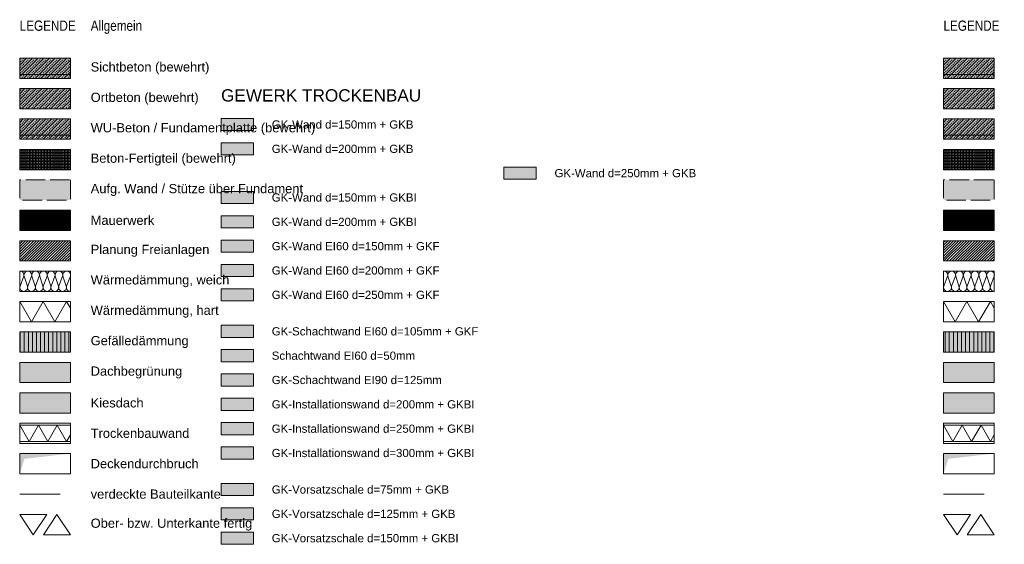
# Model space of a CAD drawing. Header units: metres. Extents: x -111 to 152, y -132 to 99.
# Tile 240 of 256: x 12 to 36, y -13 to -1. Entities that reach past the tile are written whole.
import ezdxf

# ---------------------------------------------------------------- set-up
doc = ezdxf.new("R2010")
doc.units = ezdxf.units.M
doc.linetypes.add('ACAD_ISO02W101', pattern=[0.6, 0.48, -0.12])
doc.linetypes.add('gestrichelt - 01', pattern=[2, 1, -1])
for name, color, linetype, lineweight in [('013_Beton und Stahlbetonarbeiten-320 Fundamente Aufg. Wände', 7, 'ACAD_ISO02W101', 9), ('_EG (2D)', 7, 'Continuous', 9), ('_Legende (2D)', 7, 'Continuous', 9), ('AV1-Durchbruch', 7, 'Continuous', 5), ('Keine', 7, 'Continuous', 9)]:
    doc.layers.add(name, color=color, linetype=linetype, lineweight=lineweight)
doc.layers.add('021_DA-Gründach', color=7, linetype='Continuous', lineweight=13, true_color=0x555555)
doc.layers.add('021_DA-Kiesschüttung', color=7, linetype='Continuous', lineweight=13, true_color=0x777777)
doc.styles.add('Arial', font='arial.ttf')
doc.styles.add('Arial Narrow', font='ARIALN.TTF')
pattern_1 = [(45, (0, 0), (0.07071068, -0.07071068), [0.025, -0.025])]
pattern_2 = [(-135, (0.03106, -0.03313), (0.07071068, -0.07071068), [])]
pattern_3 = [(-90, (0, 0), (0.0375, 0), [])]
pattern_4 = [(0, (0, 0), (2e-18, -0.0375), [])]
pattern_5 = [(45, (0, 0), (0.01767767, -0.01767767), [])]
pattern_6 = [(90, (0, 0), (0.1, 0), [])]
pattern_7 = [(-135, (0, 0), (0.03314563, -0.03314563), [])]

# ---------------------------------------------------------------- blocks, each defined once
blk = doc.blocks.new('EG (2D)')
at = {"layer": 'Keine', "linetype": 'Continuous', "lineweight": 0, "transparency": 33554585}
for color, points in [(74, [(16.65, -3.2868), (16.65, -2.9868), (17.45, -2.9868), (17.45, -3.2868)]), (78, [(16.65, -3.8868), (16.65, -3.5868), (17.45, -3.5868), (17.45, -3.8868)]), (127, [(23.6183, -4.4868), (23.6183, -4.1868), (24.4183, -4.1868), (24.4183, -4.4868)]), (142, [(16.65, -5.0868), (16.65, -4.7868), (17.45, -4.7868), (17.45, -5.0868)]), (73, [(16.65, -5.6868), (16.65, -5.3868), (17.45, -5.3868), (17.45, -5.6868)]), (1, [(16.65, -6.2868), (16.65, -5.9868), (17.45, -5.9868), (17.45, -6.2868)]), (12, [(16.65, -6.8868), (16.65, -6.5868), (17.45, -6.5868), (17.45, -6.8868)]), (14, [(16.65, -7.4868), (16.65, -7.1868), (17.45, -7.1868), (17.45, -7.4868)]), (21, [(17.45, -8.0868), (17.45, -8.3868), (16.65, -8.3868), (16.65, -8.0868)]), (32, [(17.45, -8.6868), (17.45, -8.9868), (16.65, -8.9868), (16.65, -8.6868)]), (42, [(16.65, -10.1868), (16.65, -9.8868), (17.45, -9.8868), (17.45, -10.1868)]), (42, [(16.65, -10.7868), (16.65, -10.4868), (17.45, -10.4868), (17.45, -10.7868)]), (40, [(17.45, -11.0868), (17.45, -11.3868), (16.65, -11.3868), (16.65, -11.0868)]), (254, [(16.65, -12.2868), (16.65, -11.9868), (17.45, -11.9868), (17.45, -12.2868)]), (143, [(16.65, -12.8868), (16.65, -12.5868), (17.45, -12.5868), (17.45, -12.8868)]), (155, [(16.65, -13.4868), (16.65, -13.1868), (17.45, -13.1868), (17.45, -13.4868)])]:
    blk.add_hatch(color=color, dxfattribs=at).paths.add_polyline_path(points)
at = {"layer": 'Keine', "linetype": 'Continuous', "lineweight": 0, "true_color": 0xe93000, "transparency": 33554585}
blk.add_hatch(color=20, dxfattribs=at).paths.add_polyline_path([(17.45, -9.2868), (17.45, -9.5868), (16.65, -9.5868), (16.65, -9.2868)])
at = {"layer": 'Keine', "color": 7, "linetype": 'Continuous', "lineweight": 9, "transparency": 33554687, "flags": 128}
for points in [[(16.65, -3.2868), (16.65, -2.9868), (17.45, -2.9868), (17.45, -3.2868)], [(16.65, -3.8868), (16.65, -3.5868), (17.45, -3.5868), (17.45, -3.8868)], [(23.6183, -4.4868), (23.6183, -4.1868), (24.4183, -4.1868), (24.4183, -4.4868)], [(16.65, -5.0868), (16.65, -4.7868), (17.45, -4.7868), (17.45, -5.0868)], [(16.65, -5.6868), (16.65, -5.3868), (17.45, -5.3868), (17.45, -5.6868)], [(16.65, -6.2868), (16.65, -5.9868), (17.45, -5.9868), (17.45, -6.2868)], [(16.65, -6.8868), (16.65, -6.5868), (17.45, -6.5868), (17.45, -6.8868)], [(16.65, -7.4868), (16.65, -7.1868), (17.45, -7.1868), (17.45, -7.4868)], [(17.45, -8.0868), (17.45, -8.3868), (16.65, -8.3868), (16.65, -8.0868)], [(17.45, -8.6868), (17.45, -8.9868), (16.65, -8.9868), (16.65, -8.6868)], [(17.45, -9.2868), (17.45, -9.5868), (16.65, -9.5868), (16.65, -9.2868)], [(16.65, -10.1868), (16.65, -9.8868), (17.45, -9.8868), (17.45, -10.1868)], [(16.65, -10.7868), (16.65, -10.4868), (17.45, -10.4868), (17.45, -10.7868)], [(17.45, -11.0868), (17.45, -11.3868), (16.65, -11.3868), (16.65, -11.0868)], [(16.65, -12.2868), (16.65, -11.9868), (17.45, -11.9868), (17.45, -12.2868)], [(16.65, -12.8868), (16.65, -12.5868), (17.45, -12.5868), (17.45, -12.8868)], [(16.65, -13.4868), (16.65, -13.1868), (17.45, -13.1868), (17.45, -13.4868)]]:
    blk.add_lwpolyline(points, close=True, dxfattribs=at)
at = {"layer": 'Keine', "color": 7, "insert": (16.65, -2.5731), "char_height": 0.302617, "attachment_point": 7, "line_spacing_factor": 0.967718, "style": 'Arial'}
blk.add_mtext('GEWERK TROCKENBAU ', dxfattribs=at)
at = {"layer": 'Keine', "color": 7, "transparency": 33554687, "char_height": 0.201745, "attachment_point": 4, "line_spacing_factor": 0.969122, "style": 'Arial'}
for s, insert in [('GK-Wand d=150mm + GKB', (17.9, -3.1368)), ('GK-Wand d=200mm + GKB', (17.9, -3.7368)), ('GK-Wand d=250mm + GKB', (24.8683, -4.3368)), ('GK-Wand d=150mm + GKBI', (17.9, -4.9368)), ('GK-Wand d=200mm + GKBI', (17.9, -5.5368)), ('GK-Wand {\\C1;EI60} d=150mm + GKF', (17.9, -6.1368)), ('GK-Wand {\\C1;EI60} d=200mm + GKF', (17.9, -6.7368)), ('GK-Wand {\\C1;EI60} d=250mm + GKF', (17.9, -7.3368)), ('GK-Schachtwand {\\C1;EI60} d=105mm + GKF', (17.9, -8.2368)), ('Schachtwand {\\C1;EI60} d=50mm', (17.9, -8.8368)), ('GK-Schachtwand {\\C1;EI90} d=125mm', (17.9, -9.4368)), ('GK-Installationswand d=200mm + GKBI', (17.9, -10.0368)), ('GK-Installationswand d=250mm + GKBI ', (17.9, -10.6368)), ('GK-Installationswand d=300mm + GKBI', (17.9, -11.2368)), ('GK-Vorsatzschale d=75mm + GKB', (17.9, -12.1368)), ('GK-Vorsatzschale d=125mm + GKB', (17.9, -12.7368)), ('GK-Vorsatzschale d=150mm + GKBI', (17.9, -13.3368))]:
    blk.add_mtext(s, dxfattribs=dict(at, insert=insert))
blk = doc.blocks.new('Group-737')
at = {"layer": 'Keine', "color": 253, "linetype": 'Continuous', "lineweight": 9, "transparency": 33554687, "flags": 128}
for points in [[(-103.351, 16.222, -0.324435), (-103.385, 16.115, -0.324435), (-103.498, 16.115, -0.324435), (-103.533, 16.222), (-103.44, 16.472, 0.324488), (-103.475, 16.579, 0.324488), (-103.588, 16.579, 0.324488), (-103.622, 16.472), (-103.542, 16.222, -0.324435), (-103.577, 16.115, -0.324435), (-103.689, 16.115, -0.324435), (-103.724, 16.222), (-103.632, 16.472, 0.54007), (-103.732, 16.597)], [(-103.724, 16.222, 1.372583), (-103.542, 16.222), (-103.622, 16.472, -1.372995), (-103.44, 16.472), (-103.533, 16.222, 1.372583), (-103.351, 16.222), (-103.431, 16.472, -1.372995), (-103.249, 16.472), (-103.341, 16.222, 1.372583), (-103.159, 16.222), (-103.239, 16.472, -1.372995), (-103.057, 16.472), (-103.15, 16.222, 1.372583), (-102.968, 16.222), (-103.048, 16.472, -1.372995), (-102.866, 16.472), (-102.958, 16.222, 1.372583), (-102.776, 16.222), (-102.856, 16.472, -1.372995), (-102.674, 16.472)], [(-103.15, 16.222, 0.324435), (-103.115, 16.115, 0.324435), (-103.002, 16.115, 0.324435), (-102.968, 16.222), (-103.048, 16.472, -0.324488), (-103.013, 16.579, -0.324488), (-102.901, 16.579, -0.324488), (-102.866, 16.472), (-102.958, 16.222, 0.324435), (-102.923, 16.115, 0.324435), (-102.811, 16.115, 0.324435), (-102.776, 16.222), (-102.856, 16.472, -0.324488), (-102.821, 16.579, -0.324488), (-102.709, 16.579, -0.324488), (-102.674, 16.472), (-102.767, 16.222, 0.324435), (-102.732, 16.115, 0.324435), (-102.619, 16.115, 0.324435), (-102.584, 16.222), (-102.665, 16.472, -0.269436), (-102.644, 16.566, -0.269436), (-102.553, 16.595, -0.269436), (-102.482, 16.529)], [(-102.482, 16.529, -0.14867), (-102.482, 16.473)], [(-102.482, 16.473, -0.004159), (-102.483, 16.472), (-102.575, 16.222, 0.514712), (-102.482, 16.097)], [(-103.732, 16.217, -0.131588), (-103.732, 16.168)]]:
    blk.add_lwpolyline(points, format="xyb", dxfattribs=at)
blk = doc.blocks.new('Group-738')
at = {"layer": 'Keine', "color": 7, "transparency": 33554687}
blk.add_blockref('Group-737', (0, 0), dxfattribs=at)
blk = doc.blocks.new('Parametric Object-80')
at = {"layer": 'Keine', "color": 7, "transparency": 33554687}
blk.add_blockref('Group-738', (0, 0), dxfattribs=at)
at = {"layer": 'Keine', "color": 0, "flags": 1}
for tag in ['IFC_UUID', 'instanceID', 'prm0_name', 'prm0_type', 'prm0_value', 'prm1_name', 'prm1_type', 'prm1_value', 'prm2_name', 'prm2_type', 'prm2_value', 'prm3_name', 'prm3_type', 'prm3_value', 'prm4_name', 'prm4_type', 'prm4_value', 'prm5_name', 'prm5_type', 'prm5_value', 'prm6_name', 'prm6_type', 'prm6_value']:
    blk.add_attdef(tag, (11.673, -7.273), '', height=0.00018, dxfattribs=at)
blk = doc.blocks.new('Group-740')
at = {"layer": 'Keine', "color": 253, "linetype": 'Continuous', "lineweight": 9, "transparency": 33554687, "flags": 128}
blk.add_lwpolyline([(-103.732, 16.497), (-103.501, 16.097), (-103.27, 16.497), (-103.039, 16.097), (-102.808, 16.497), (-102.578, 16.097), (-102.482, 16.262)], dxfattribs=at)
blk = doc.blocks.new('Group-741')
at = {"layer": 'Keine', "color": 7, "transparency": 33554687}
blk.add_blockref('Group-740', (0, 0), dxfattribs=at)
blk = doc.blocks.new('Parametric Object-81')
at = {"layer": 'Keine', "color": 7, "transparency": 33554687}
blk.add_blockref('Group-741', (0, 0), dxfattribs=at)
at = {"layer": 'Keine', "color": 0, "flags": 1}
for tag in ['IFC_UUID', 'instanceID', 'prm0_name', 'prm0_type', 'prm0_value', 'prm1_name', 'prm1_type', 'prm1_value', 'prm2_name', 'prm2_type', 'prm2_value', 'prm3_name', 'prm3_type', 'prm3_value', 'prm4_name', 'prm4_type', 'prm4_value', 'prm5_name', 'prm5_type', 'prm5_value', 'prm6_name', 'prm6_type', 'prm6_value']:
    blk.add_attdef(tag, (11.687, -10.95), '', height=0.00018, dxfattribs=at)
blk = doc.blocks.new('Group-742')
at = {"layer": 'Keine', "color": 7, "linetype": 'Continuous', "lineweight": 9, "transparency": 33554687, "flags": 128}
for points in [[(11.687, -12.75), (12.02, -13.25), (12.353, -12.75)], [(12.27, -13.25), (12.603, -12.75), (12.937, -13.25)]]:
    blk.add_lwpolyline(points, close=True, dxfattribs=at)
blk = doc.blocks.new('Group-747')
at = {"layer": 'Keine', "color": 253, "linetype": 'Continuous', "lineweight": 9, "transparency": 33554687, "flags": 128}
blk.add_lwpolyline([(-103.732, 16.597), (-103.444, 16.097), (-103.155, 16.597), (-102.866, 16.097), (-102.578, 16.597), (-102.482, 16.432)], dxfattribs=at)
blk = doc.blocks.new('Group-748')
at = {"layer": 'Keine', "color": 7, "transparency": 33554687}
blk.add_blockref('Group-747', (0, 0), dxfattribs=at)
blk = doc.blocks.new('Parametric Object-82')
at = {"layer": 'Keine', "color": 7, "transparency": 33554687}
blk.add_blockref('Group-748', (0, 0), dxfattribs=at)
at = {"layer": 'Keine', "color": 0, "flags": 1}
for tag in ['IFC_UUID', 'instanceID', 'prm0_name', 'prm0_type', 'prm0_value', 'prm1_name', 'prm1_type', 'prm1_value', 'prm2_name', 'prm2_type', 'prm2_value', 'prm3_name', 'prm3_type', 'prm3_value', 'prm4_name', 'prm4_type', 'prm4_value', 'prm5_name', 'prm5_type', 'prm5_value', 'prm6_name', 'prm6_type', 'prm6_value']:
    blk.add_attdef(tag, (11.687, -8), '', height=0.00018, dxfattribs=at)
blk = doc.blocks.new('Group-786')
at = {"layer": 'Keine', "color": 253, "linetype": 'Continuous', "lineweight": 9, "transparency": 33554687, "flags": 128}
for points in [[(-103.351, 16.222, -0.324435), (-103.385, 16.115, -0.324435), (-103.498, 16.115, -0.324435), (-103.533, 16.222), (-103.44, 16.472, 0.324488), (-103.475, 16.579, 0.324488), (-103.588, 16.579, 0.324488), (-103.622, 16.472), (-103.542, 16.222, -0.324435), (-103.577, 16.115, -0.324435), (-103.689, 16.115, -0.324435), (-103.724, 16.222), (-103.632, 16.472, 0.54007), (-103.732, 16.597)], [(-103.724, 16.222, 1.372583), (-103.542, 16.222), (-103.622, 16.472, -1.372995), (-103.44, 16.472), (-103.533, 16.222, 1.372583), (-103.351, 16.222), (-103.431, 16.472, -1.372995), (-103.249, 16.472), (-103.341, 16.222, 1.372583), (-103.159, 16.222), (-103.239, 16.472, -1.372995), (-103.057, 16.472), (-103.15, 16.222, 1.372583), (-102.968, 16.222), (-103.048, 16.472, -1.372995), (-102.866, 16.472), (-102.958, 16.222, 1.372583), (-102.776, 16.222), (-102.856, 16.472, -1.372995), (-102.674, 16.472)], [(-103.15, 16.222, 0.324435), (-103.115, 16.115, 0.324435), (-103.002, 16.115, 0.324435), (-102.968, 16.222), (-103.048, 16.472, -0.324488), (-103.013, 16.579, -0.324488), (-102.901, 16.579, -0.324488), (-102.866, 16.472), (-102.958, 16.222, 0.324435), (-102.923, 16.115, 0.324435), (-102.811, 16.115, 0.324435), (-102.776, 16.222), (-102.856, 16.472, -0.324488), (-102.821, 16.579, -0.324488), (-102.709, 16.579, -0.324488), (-102.674, 16.472), (-102.767, 16.222, 0.324435), (-102.732, 16.115, 0.324435), (-102.619, 16.115, 0.324435), (-102.584, 16.222), (-102.665, 16.472, -0.269436), (-102.644, 16.566, -0.269436), (-102.553, 16.595, -0.269436), (-102.482, 16.529)], [(-102.482, 16.529, -0.14867), (-102.482, 16.473)], [(-102.482, 16.473, -0.004159), (-102.483, 16.472), (-102.575, 16.222, 0.514712), (-102.482, 16.097)], [(-103.732, 16.217, -0.131588), (-103.732, 16.168)]]:
    blk.add_lwpolyline(points, format="xyb", dxfattribs=at)
blk = doc.blocks.new('Group-787')
at = {"layer": 'Keine', "color": 7, "transparency": 33554687}
blk.add_blockref('Group-786', (0, 0), dxfattribs=at)
blk = doc.blocks.new('Parametric Object-86')
at = {"layer": 'Keine', "color": 7, "transparency": 33554687}
blk.add_blockref('Group-787', (0, 0), dxfattribs=at)
at = {"layer": 'Keine', "color": 0, "flags": 1}
for tag in ['IFC_UUID', 'instanceID', 'prm0_name', 'prm0_type', 'prm0_value', 'prm1_name', 'prm1_type', 'prm1_value', 'prm2_name', 'prm2_type', 'prm2_value', 'prm3_name', 'prm3_type', 'prm3_value', 'prm4_name', 'prm4_type', 'prm4_value', 'prm5_name', 'prm5_type', 'prm5_value', 'prm6_name', 'prm6_type', 'prm6_value']:
    blk.add_attdef(tag, (34.444, -7.273), '', height=0.00018, dxfattribs=at)
blk = doc.blocks.new('Group-789')
at = {"layer": 'Keine', "color": 253, "linetype": 'Continuous', "lineweight": 9, "transparency": 33554687, "flags": 128}
blk.add_lwpolyline([(-103.732, 16.497), (-103.501, 16.097), (-103.27, 16.497), (-103.039, 16.097), (-102.808, 16.497), (-102.578, 16.097), (-102.482, 16.262)], dxfattribs=at)
blk = doc.blocks.new('Group-790')
at = {"layer": 'Keine', "color": 7, "transparency": 33554687}
blk.add_blockref('Group-789', (0, 0), dxfattribs=at)
blk = doc.blocks.new('Parametric Object-87')
at = {"layer": 'Keine', "color": 7, "transparency": 33554687}
blk.add_blockref('Group-790', (0, 0), dxfattribs=at)
at = {"layer": 'Keine', "color": 0, "flags": 1}
for tag in ['IFC_UUID', 'instanceID', 'prm0_name', 'prm0_type', 'prm0_value', 'prm1_name', 'prm1_type', 'prm1_value', 'prm2_name', 'prm2_type', 'prm2_value', 'prm3_name', 'prm3_type', 'prm3_value', 'prm4_name', 'prm4_type', 'prm4_value', 'prm5_name', 'prm5_type', 'prm5_value', 'prm6_name', 'prm6_type', 'prm6_value']:
    blk.add_attdef(tag, (34.457, -10.95), '', height=0.00018, dxfattribs=at)
blk = doc.blocks.new('Group-791')
at = {"layer": 'Keine', "color": 7, "linetype": 'Continuous', "lineweight": 9, "transparency": 33554687, "flags": 128}
for points in [[(34.457, -12.75), (34.79, -13.25), (35.124, -12.75)], [(35.04, -13.25), (35.374, -12.75), (35.707, -13.25)]]:
    blk.add_lwpolyline(points, close=True, dxfattribs=at)
blk = doc.blocks.new('Group-796')
at = {"layer": 'Keine', "color": 253, "linetype": 'Continuous', "lineweight": 9, "transparency": 33554687, "flags": 128}
blk.add_lwpolyline([(-103.732, 16.597), (-103.444, 16.097), (-103.155, 16.597), (-102.866, 16.097), (-102.578, 16.597), (-102.482, 16.432)], dxfattribs=at)
blk = doc.blocks.new('Group-797')
at = {"layer": 'Keine', "color": 7, "transparency": 33554687}
blk.add_blockref('Group-796', (0, 0), dxfattribs=at)
blk = doc.blocks.new('Parametric Object-88')
at = {"layer": 'Keine', "color": 7, "transparency": 33554687}
blk.add_blockref('Group-797', (0, 0), dxfattribs=at)
at = {"layer": 'Keine', "color": 0, "flags": 1}
for tag in ['IFC_UUID', 'instanceID', 'prm0_name', 'prm0_type', 'prm0_value', 'prm1_name', 'prm1_type', 'prm1_value', 'prm2_name', 'prm2_type', 'prm2_value', 'prm3_name', 'prm3_type', 'prm3_value', 'prm4_name', 'prm4_type', 'prm4_value', 'prm5_name', 'prm5_type', 'prm5_value', 'prm6_name', 'prm6_type', 'prm6_value']:
    blk.add_attdef(tag, (34.457, -8), '', height=0.00018, dxfattribs=at)
blk = doc.blocks.new('Legende (2D)')
at = {"layer": '013_Beton und Stahlbetonarbeiten-320 Fundamente Aufg. Wände', "linetype": 'Continuous', "lineweight": 0, "transparency": 33554470}
for points in [[(12.9367, -4.5), (12.9367, -5), (11.6867, -5), (11.6867, -4.5)], [(35.70694, -4.5), (35.70694, -5), (34.45694, -5), (34.45694, -4.5)]]:
    blk.add_hatch(color=96, dxfattribs=at).paths.add_polyline_path(points)
at = {"layer": '021_DA-Gründach', "linetype": 'Continuous', "lineweight": 0}
for points in [[(11.6867, -9), (12.9367, -9), (12.9367, -9.5), (11.6867, -9.5)], [(34.45694, -9), (35.70694, -9), (35.70694, -9.5), (34.45694, -9.5)]]:
    blk.add_hatch(color=71, dxfattribs=at).paths.add_polyline_path(points)
at = {"layer": '021_DA-Kiesschüttung', "linetype": 'Continuous', "lineweight": 0}
for points in [[(11.6867, -9.75), (12.9367, -9.75), (12.9367, -10.25), (11.6867, -10.25)], [(34.45694, -9.75), (35.70694, -9.75), (35.70694, -10.25), (34.45694, -10.25)]]:
    blk.add_hatch(color=255, dxfattribs=at).paths.add_polyline_path(points)
at = {"layer": 'Keine', "linetype": 'Continuous', "lineweight": 0, "true_color": 0xc0c0c0, "transparency": 33554687}
for points in [[(11.6867, -1.5), (12.9367, -1.5), (12.9367, -2), (11.6867, -2)], [(34.45694, -1.5), (35.70694, -1.5), (35.70694, -2), (34.45694, -2)], [(11.6867, -2.25), (12.9367, -2.25), (12.9367, -2.75), (11.6867, -2.75)], [(34.45694, -2.25), (35.70694, -2.25), (35.70694, -2.75), (34.45694, -2.75)], [(11.6867, -3), (12.9367, -3), (12.9367, -3.5), (11.6867, -3.5)], [(34.45694, -3), (35.70694, -3), (35.70694, -3.5), (34.45694, -3.5)]]:
    blk.add_hatch(color=9, dxfattribs=at).paths.add_polyline_path(points)
at = {"layer": 'Keine', "linetype": 'Continuous', "lineweight": 13, "transparency": 33554687}
h = blk.add_hatch(dxfattribs=at)
h.set_pattern_fill('Stahlbeton', color=251, style=0, pattern_type=2)
h.set_pattern_definition(pattern_1)
h.paths.add_polyline_path([(11.6867, -1.5), (12.9367, -1.5), (12.9367, -2), (11.6867, -2)])
h = blk.add_hatch(dxfattribs=at)
h.set_pattern_fill('Stahlbeton-1', color=251, style=0, pattern_type=2)
h.set_pattern_definition(pattern_2)
h.paths.add_polyline_path([(11.6867, -1.5), (12.9367, -1.5), (12.9367, -2), (11.6867, -2)])
h = blk.add_hatch(dxfattribs=at)
h.set_pattern_fill('Stahlbeton', color=251, style=0, pattern_type=2)
h.set_pattern_definition(pattern_1)
h.paths.add_polyline_path([(34.45694, -1.5), (35.70694, -1.5), (35.70694, -2), (34.45694, -2)])
h = blk.add_hatch(dxfattribs=at)
h.set_pattern_fill('Stahlbeton-1', color=251, style=0, pattern_type=2)
h.set_pattern_definition(pattern_2)
h.paths.add_polyline_path([(34.45694, -1.5), (35.70694, -1.5), (35.70694, -2), (34.45694, -2)])
at = {"layer": 'Keine', "linetype": 'Continuous', "lineweight": 0, "transparency": 33554559}
for color, points in [(30, [(11.6867, -1.9), (12.9367, -1.9), (12.9367, -2), (11.6867, -2)]), (30, [(34.45694, -1.9), (35.70694, -1.9), (35.70694, -2), (34.45694, -2)]), (254, [(11.6867, -8.25), (12.9367, -8.25), (12.9367, -8.75), (11.6867, -8.75)]), (254, [(34.45694, -8.25), (35.70694, -8.25), (35.70694, -8.75), (34.45694, -8.75)])]:
    blk.add_hatch(color=color, dxfattribs=at).paths.add_polyline_path(points)
at = {"layer": 'Keine', "linetype": 'Continuous', "lineweight": 13, "transparency": 33554687}
h = blk.add_hatch(dxfattribs=at)
h.set_pattern_fill('Stahlbeton', color=251, style=0, pattern_type=2)
h.set_pattern_definition(pattern_1)
h.paths.add_polyline_path([(11.6867, -2.25), (12.9367, -2.25), (12.9367, -2.75), (11.6867, -2.75)])
h = blk.add_hatch(dxfattribs=at)
h.set_pattern_fill('Stahlbeton-1', color=251, style=0, pattern_type=2)
h.set_pattern_definition(pattern_2)
h.paths.add_polyline_path([(11.6867, -2.25), (12.9367, -2.25), (12.9367, -2.75), (11.6867, -2.75)])
h = blk.add_hatch(dxfattribs=at)
h.set_pattern_fill('Stahlbeton', color=251, style=0, pattern_type=2)
h.set_pattern_definition(pattern_1)
h.paths.add_polyline_path([(34.45694, -2.25), (35.70694, -2.25), (35.70694, -2.75), (34.45694, -2.75)])
h = blk.add_hatch(dxfattribs=at)
h.set_pattern_fill('Stahlbeton-1', color=251, style=0, pattern_type=2)
h.set_pattern_definition(pattern_2)
h.paths.add_polyline_path([(34.45694, -2.25), (35.70694, -2.25), (35.70694, -2.75), (34.45694, -2.75)])
h = blk.add_hatch(dxfattribs=at)
h.set_pattern_fill('Stahlbeton', color=251, style=0, pattern_type=2)
h.set_pattern_definition(pattern_1)
h.paths.add_polyline_path([(11.6867, -3), (12.9367, -3), (12.9367, -3.5), (11.6867, -3.5)])
h = blk.add_hatch(dxfattribs=at)
h.set_pattern_fill('Stahlbeton-1', color=251, style=0, pattern_type=2)
h.set_pattern_definition(pattern_2)
h.paths.add_polyline_path([(11.6867, -3), (12.9367, -3), (12.9367, -3.5), (11.6867, -3.5)])
h = blk.add_hatch(dxfattribs=at)
h.set_pattern_fill('Stahlbeton', color=251, style=0, pattern_type=2)
h.set_pattern_definition(pattern_1)
h.paths.add_polyline_path([(34.45694, -3), (35.70694, -3), (35.70694, -3.5), (34.45694, -3.5)])
h = blk.add_hatch(dxfattribs=at)
h.set_pattern_fill('Stahlbeton-1', color=251, style=0, pattern_type=2)
h.set_pattern_definition(pattern_2)
h.paths.add_polyline_path([(34.45694, -3), (35.70694, -3), (35.70694, -3.5), (34.45694, -3.5)])
at = {"layer": 'Keine', "linetype": 'Continuous', "lineweight": 0, "true_color": 0x0000ff, "transparency": 33554495}
for points in [[(11.6867, -3.4), (12.9367, -3.4), (12.9367, -3.5), (11.6867, -3.5)], [(34.45694, -3.4), (35.70694, -3.4), (35.70694, -3.5), (34.45694, -3.5)]]:
    blk.add_hatch(color=5, dxfattribs=at).paths.add_polyline_path(points)
at = {"layer": 'Keine', "linetype": 'Continuous', "lineweight": 0, "transparency": 33554687}
for points in [[(11.6867, -3.75), (12.9367, -3.75), (12.9367, -4.25), (11.6867, -4.25)], [(34.45694, -3.75), (35.70694, -3.75), (35.70694, -4.25), (34.45694, -4.25)]]:
    blk.add_hatch(color=9, dxfattribs=at).paths.add_polyline_path(points)
at = {"layer": 'Keine', "linetype": 'Continuous', "lineweight": 9, "transparency": 33554687}
h = blk.add_hatch(dxfattribs=at)
h.set_pattern_fill('Stahlbetonfertigteil', color=8, style=0, pattern_type=2)
h.set_pattern_definition(pattern_3)
h.paths.add_polyline_path([(11.6867, -3.75), (12.9367, -3.75), (12.9367, -4.25), (11.6867, -4.25)])
at = {"layer": 'Keine', "linetype": 'Continuous', "lineweight": 13, "transparency": 33554687}
h = blk.add_hatch(dxfattribs=at)
h.set_pattern_fill('Stahlbetonfertigteil-1', color=8, style=0, pattern_type=2)
h.set_pattern_definition(pattern_4)
h.paths.add_polyline_path([(11.6867, -3.75), (12.9367, -3.75), (12.9367, -4.25), (11.6867, -4.25)])
at = {"layer": 'Keine', "linetype": 'Continuous', "lineweight": 9, "transparency": 33554687}
h = blk.add_hatch(dxfattribs=at)
h.set_pattern_fill('Stahlbetonfertigteil', color=8, style=0, pattern_type=2)
h.set_pattern_definition(pattern_3)
h.paths.add_polyline_path([(34.45694, -3.75), (35.70694, -3.75), (35.70694, -4.25), (34.45694, -4.25)])
at = {"layer": 'Keine', "linetype": 'Continuous', "lineweight": 13, "transparency": 33554687}
h = blk.add_hatch(dxfattribs=at)
h.set_pattern_fill('Stahlbetonfertigteil-1', color=8, style=0, pattern_type=2)
h.set_pattern_definition(pattern_4)
h.paths.add_polyline_path([(34.45694, -3.75), (35.70694, -3.75), (35.70694, -4.25), (34.45694, -4.25)])
at = {"layer": 'Keine', "linetype": 'Continuous', "lineweight": 0, "true_color": 0xd19783, "transparency": 33554687}
for points in [[(11.6867, -5.75), (11.6867, -5.25), (12.9367, -5.25), (12.9367, -5.75)], [(34.45694, -5.75), (34.45694, -5.25), (35.70694, -5.25), (35.70694, -5.75)]]:
    blk.add_hatch(color=33, dxfattribs=at).paths.add_polyline_path(points)
at = {"layer": 'Keine', "linetype": 'Continuous', "lineweight": 9, "transparency": 33554687}
h = blk.add_hatch(dxfattribs=at)
h.set_pattern_fill('Mauerwerk Münster', color=8, style=0, pattern_type=2)
h.set_pattern_definition(pattern_5)
h.paths.add_polyline_path([(11.6867, -5.75), (11.6867, -5.25), (12.9367, -5.25), (12.9367, -5.75)])
h = blk.add_hatch(dxfattribs=at)
h.set_pattern_fill('Mauerwerk Münster', color=8, style=0, pattern_type=2)
h.set_pattern_definition(pattern_5)
h.paths.add_polyline_path([(34.45694, -5.75), (34.45694, -5.25), (35.70694, -5.25), (35.70694, -5.75)])
h = blk.add_hatch(dxfattribs=at)
h.set_pattern_fill('Freianlagen', color=9, style=0, pattern_type=2)
h.set_pattern_definition(pattern_7)
h.paths.add_polyline_path([(11.6867, -6.5), (11.6867, -6), (12.9367, -6), (12.9367, -6.5)])
h = blk.add_hatch(dxfattribs=at)
h.set_pattern_fill('Freianlagen', color=9, style=0, pattern_type=2)
h.set_pattern_definition(pattern_7)
h.paths.add_polyline_path([(34.45694, -6.5), (34.45694, -6), (35.70694, -6), (35.70694, -6.5)])
at = {"layer": 'Keine', "linetype": 'Continuous', "lineweight": 9, "transparency": 33554559}
h = blk.add_hatch(dxfattribs=at)
h.set_pattern_fill('Dachgefälle', color=9, style=0, pattern_type=2)
h.set_pattern_definition(pattern_6)
h.paths.add_polyline_path([(11.6867, -8.25), (12.9367, -8.25), (12.9367, -8.75), (11.6867, -8.75)])
h = blk.add_hatch(dxfattribs=at)
h.set_pattern_fill('Dachgefälle', color=9, style=0, pattern_type=2)
h.set_pattern_definition(pattern_6)
h.paths.add_polyline_path([(34.45694, -8.25), (35.70694, -8.25), (35.70694, -8.75), (34.45694, -8.75)])
at = {"layer": '013_Beton und Stahlbetonarbeiten-320 Fundamente Aufg. Wände', "flags": 128}
for points in [[(12.9367, -4.5), (12.9367, -5), (11.6867, -5), (11.6867, -4.5)], [(35.70694, -4.5), (35.70694, -5), (34.45694, -5), (34.45694, -4.5)]]:
    blk.add_lwpolyline(points, close=True, dxfattribs=at)
at = {"layer": '021_DA-Gründach', "flags": 128}
for points in [[(11.6867, -9), (12.9367, -9), (12.9367, -9.5), (11.6867, -9.5)], [(34.45694, -9), (35.70694, -9), (35.70694, -9.5), (34.45694, -9.5)]]:
    blk.add_lwpolyline(points, close=True, dxfattribs=at)
at = {"layer": '021_DA-Kiesschüttung', "flags": 128}
for points in [[(11.6867, -9.75), (12.9367, -9.75), (12.9367, -10.25), (11.6867, -10.25)], [(34.45694, -9.75), (35.70694, -9.75), (35.70694, -10.25), (34.45694, -10.25)]]:
    blk.add_lwpolyline(points, close=True, dxfattribs=at)
at = {"layer": 'Keine', "color": 7, "linetype": 'gestrichelt - 01', "lineweight": 9, "transparency": 33554687}
for p, q in [((11.6867, -12.25), (12.9367, -12.25)), ((34.45694, -12.25), (35.70694, -12.25))]:
    blk.add_line(p, q, dxfattribs=at)
at = {"layer": 'Keine', "color": 7, "linetype": 'Continuous', "lineweight": 9, "transparency": 33554687, "flags": 128}
for points in [[(11.6867, -1.5), (12.9367, -1.5), (12.9367, -2), (11.6867, -2)], [(34.45694, -1.5), (35.70694, -1.5), (35.70694, -2), (34.45694, -2)], [(11.6867, -2.25), (12.9367, -2.25), (12.9367, -2.75), (11.6867, -2.75)], [(34.45694, -2.25), (35.70694, -2.25), (35.70694, -2.75), (34.45694, -2.75)], [(11.6867, -3), (12.9367, -3), (12.9367, -3.5), (11.6867, -3.5)], [(34.45694, -3), (35.70694, -3), (35.70694, -3.5), (34.45694, -3.5)], [(11.6867, -3.75), (12.9367, -3.75), (12.9367, -4.25), (11.6867, -4.25)], [(34.45694, -3.75), (35.70694, -3.75), (35.70694, -4.25), (34.45694, -4.25)], [(11.6867, -5.75), (11.6867, -5.25), (12.9367, -5.25), (12.9367, -5.75)], [(34.45694, -5.75), (34.45694, -5.25), (35.70694, -5.25), (35.70694, -5.75)], [(11.6867, -6.5), (11.6867, -6), (12.9367, -6), (12.9367, -6.5)], [(34.45694, -6.5), (34.45694, -6), (35.70694, -6), (35.70694, -6.5)], [(11.6867, -7.25), (12.9367, -7.25), (12.9367, -6.75), (11.6867, -6.75)], [(34.45694, -7.25), (35.70694, -7.25), (35.70694, -6.75), (34.45694, -6.75)], [(11.6867, -8), (12.9367, -8), (12.9367, -7.5), (11.6867, -7.5)], [(34.45694, -8), (35.70694, -8), (35.70694, -7.5), (34.45694, -7.5)], [(11.6867, -8.75), (12.9367, -8.75), (12.9367, -8.25), (11.6867, -8.25)], [(34.45694, -8.75), (35.70694, -8.75), (35.70694, -8.25), (34.45694, -8.25)], [(11.6867, -9.5), (12.9367, -9.5), (12.9367, -9), (11.6867, -9)], [(34.45694, -9.5), (35.70694, -9.5), (35.70694, -9), (34.45694, -9)], [(11.6867, -10.25), (12.9367, -10.25), (12.9367, -9.75), (11.6867, -9.75)], [(34.45694, -10.25), (35.70694, -10.25), (35.70694, -9.75), (34.45694, -9.75)], [(11.6867, -11.75), (12.9367, -11.75), (12.9367, -11.25), (11.6867, -11.25)], [(34.45694, -11.75), (35.70694, -11.75), (35.70694, -11.25), (34.45694, -11.25)]]:
    blk.add_lwpolyline(points, close=True, dxfattribs=at)
at = {"layer": 'Keine', "color": 253, "linetype": 'Continuous', "lineweight": 9, "transparency": 33554559, "flags": 128}
for points in [[(11.6867, -1.9), (12.9367, -1.9), (12.9367, -2), (11.6867, -2)], [(34.45694, -1.9), (35.70694, -1.9), (35.70694, -2), (34.45694, -2)]]:
    blk.add_lwpolyline(points, close=True, dxfattribs=at)
at = {"layer": 'Keine', "color": 7, "linetype": 'Continuous', "lineweight": 9, "transparency": 33554495, "flags": 128}
for points in [[(11.6867, -3.4), (12.9367, -3.4), (12.9367, -3.5), (11.6867, -3.5)], [(34.45694, -3.4), (35.70694, -3.4), (35.70694, -3.5), (34.45694, -3.5)]]:
    blk.add_lwpolyline(points, close=True, dxfattribs=at)
at = {"layer": 'Keine', "color": 253, "linetype": 'Continuous', "lineweight": 9, "transparency": 33554687, "flags": 128}
for points in [[(11.6867, -8.25), (12.9367, -8.25), (12.9367, -8.75), (11.6867, -8.75)], [(34.45694, -8.25), (35.70694, -8.25), (35.70694, -8.75), (34.45694, -8.75)]]:
    blk.add_lwpolyline(points, close=True, dxfattribs=at)
at = {"layer": 'Keine', "color": 253, "transparency": 33554687}
for name, p in [('Parametric Object-80', (115.41891, -23.34697)), ('Parametric Object-86', (138.18915, -23.34697)), ('Parametric Object-82', (115.41891, -24.09697)), ('Parametric Object-88', (138.18915, -24.09697)), ('Parametric Object-81', (115.41891, -27.04697)), ('Parametric Object-87', (138.18915, -27.04697))]:
    blk.add_blockref(name, p, dxfattribs=at)
at = {"layer": 'Keine', "color": 7, "transparency": 33554687}
for name in ['Group-742', 'Group-791']:
    blk.add_blockref(name, (0, 0), dxfattribs=at)
for s, insert, char_height, attachment_point, line_spacing_factor, style in [('LEGENDE', (11.6867, -0.57308), 0.252181, 1, 0.966594, 'Arial Narrow'), ('LEGENDE', (34.45694, -0.57308), 0.252181, 1, 0.966594, 'Arial Narrow'), ('Sichtbeton (bewehrt)', (13.4367, -1.75), 0.2269629, 4, 0.969122, 'Arial'), ('Ortbeton (bewehrt)', (13.4367, -2.5), 0.2269629, 4, 0.969122, 'Arial'), ('WU-Beton / Fundamentplatte (bewehrt)', (13.4367, -3.25), 0.2269629, 4, 0.969122, 'Arial'), ('Beton-Fertigteil (bewehrt)', (13.4367, -4), 0.2269629, 4, 0.969122, 'Arial'), ('Aufg. Wand / Stütze über Fundament', (13.4367, -4.75), 0.2269629, 4, 0.969122, 'Arial'), ('Mauerwerk', (13.4367, -5.5), 0.226963, 4, 0.969122, 'Arial'), ('Planung Freianlagen', (13.4367, -6.25), 0.2269629, 4, 0.969122, 'Arial'), ('Wärmedämmung, weich', (13.4367, -7), 0.2269629, 4, 0.969122, 'Arial'), ('Wärmedämmung, hart', (13.4367, -7.75), 0.2269629, 4, 0.969122, 'Arial'), ('Gefälledämmung', (13.4367, -8.5), 0.2269629, 4, 0.969122, 'Arial'), ('Dachbegrünung', (13.4367, -9.25), 0.2269629, 4, 0.969122, 'Arial'), ('Kiesdach', (13.4367, -10), 0.226963, 4, 0.969122, 'Arial'), ('Trockenbauwand', (13.4367, -10.75), 0.2269629, 4, 0.969122, 'Arial'), ('Deckendurchbruch', (13.4367, -11.5), 0.2269629, 4, 0.969122, 'Arial'), ('verdeckte Bauteilkante', (13.4367, -12.25), 0.2269629, 4, 0.969122, 'Arial'), ('Ober- bzw. Unterkante fertig', (13.4367, -13), 0.2269629, 4, 0.969122, 'Arial')]:
    blk.add_mtext(s, dxfattribs=dict(at, insert=insert, char_height=char_height, attachment_point=attachment_point, line_spacing_factor=line_spacing_factor, style=style))
at = {"layer": 'Keine', "color": 253, "transparency": 33554687, "insert": (13.4367, -0.57308), "char_height": 0.252181, "attachment_point": 1, "line_spacing_factor": 0.966594, "style": 'Arial Narrow'}
blk.add_mtext('Allgemein', dxfattribs=at)
at = {"color": 255, "linetype": 'Continuous', "lineweight": 9, "transparency": 33554687}
for points, layer in [([(11.6867, -11.25), (12.9367, -11.25), (12.9367, -11.75), (11.6867, -11.75)], 'AV1-Durchbruch'), ([(34.45694, -11.25), (35.70694, -11.25), (35.70694, -11.75), (34.45694, -11.75)], 'AV1-Durchbruch'), ([(12.9367, -10.55), (12.9367, -10.5), (11.6867, -10.5), (11.6867, -10.55)], 'Keine'), ([(35.70694, -10.55), (35.70694, -10.5), (34.45694, -10.5), (34.45694, -10.55)], 'Keine'), ([(12.9367, -11), (12.9367, -10.95), (11.6867, -10.95), (11.6867, -11)], 'Keine'), ([(35.70694, -11), (35.70694, -10.95), (34.45694, -10.95), (34.45694, -11)], 'Keine')]:
    blk.add_wipeout(points, dxfattribs=at).dxf.layer = layer
at = {"layer": 'AV1-Durchbruch', "linetype": 'Continuous', "lineweight": 9, "flags": 128}
for points in [[(11.6867, -11.25), (12.9367, -11.25), (12.9367, -11.75), (11.6867, -11.75)], [(34.45694, -11.25), (35.70694, -11.25), (35.70694, -11.75), (34.45694, -11.75)]]:
    blk.add_lwpolyline(points, close=True, dxfattribs=at)
at = {"layer": 'AV1-Durchbruch', "color": 252}
for points in [[(12.9367, -11.25), (11.8068, -11.37873), (11.6867, -11.25), (11.68723, -11.75)], [(35.70694, -11.25), (34.57705, -11.37873), (34.45694, -11.25), (34.45747, -11.75)]]:
    blk.add_solid(points, dxfattribs=at)
at = {"layer": 'Keine', "color": 7, "linetype": 'Continuous', "lineweight": 9, "transparency": 33554687, "flags": 128}
for points in [[(12.9367, -10.55), (12.9367, -10.5), (11.6867, -10.5), (11.6867, -10.55)], [(11.6867, -11), (12.9367, -11), (12.9367, -10.5), (11.6867, -10.5)], [(35.70694, -10.55), (35.70694, -10.5), (34.45694, -10.5), (34.45694, -10.55)], [(34.45694, -11), (35.70694, -11), (35.70694, -10.5), (34.45694, -10.5)], [(12.9367, -11), (12.9367, -10.95), (11.6867, -10.95), (11.6867, -11)], [(35.70694, -11), (35.70694, -10.95), (34.45694, -10.95), (34.45694, -11)]]:
    blk.add_lwpolyline(points, close=True, dxfattribs=at)

msp = doc.modelspace()

# ---------------------------------------------------------------- block references
at = {"layer": '_EG (2D)'}
msp.add_blockref('EG (2D)', (0, 0), dxfattribs=at)

# ---------------------------------------------------------------- next in the draw order: block references
at = {"layer": '_Legende (2D)'}
msp.add_blockref('Legende (2D)', (0, 0), dxfattribs=at)

doc.saveas('drawing.dxf')
